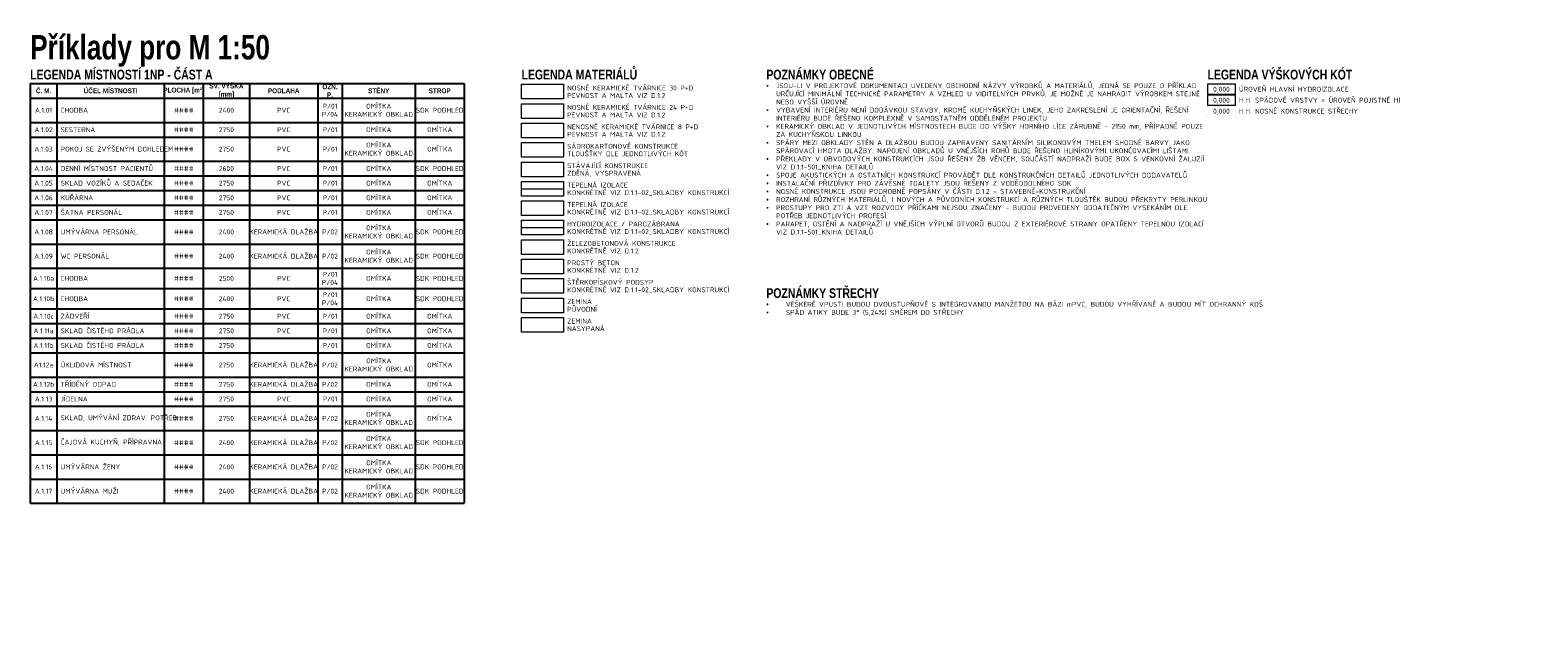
# Model space of a CAD drawing. Header units: millimetres. Extents: x -385852 to 693036, y -525006 to 444206.
# Tile 1 of 156: x -385852 to -354927, y 161918 to 174292. Entities that reach past the tile are written whole.
import ezdxf
from ezdxf.enums import TextEntityAlignment as Align

# ---------------------------------------------------------------- set-up
doc = ezdxf.new("R2010")
doc.units = ezdxf.units.MM
doc.linetypes.add('DASHED', pattern=[19.05, 12.7, -6.35])
doc.linetypes.add('DOT', pattern=[6.35, 0, -6.35])
for name, color, linetype, lineweight in [('A99_N_kce-pod', 7, 'DASHED', 20), ('A99_N_kce-rez-sil', 6, 'Continuous', 18), ('A99_N_koty-50-vysk', 160, 'Continuous', 9), ('A99_N_leg-ram', 7, 'Continuous', 9), ('A99_N_leg-text', 7, 'Continuous', 9), ('A99_N_sraf-TI', 252, 'IZOLACE', 9)]:
    doc.layers.add(name, color=color, linetype=linetype, lineweight=lineweight)
doc.styles.add('A99_kota', font='isocpeur.ttf', dxfattribs={"height": 2})
doc.styles.add('A99_nadpis', font='impact.ttf')
doc.styles.add('A99_popis', font='isocpeur.ttf')
doc.linetypes.add('IZOLACE', pattern='A,0.00254,-2.54,[134,ltypeshp.shx,S=2.54,R=0,X=-2.54,Y=0],-5.08,[134,ltypeshp.shx,S=2.54,R=180,X=2.54,Y=0],-2.54', length=10.16254)

# ---------------------------------------------------------------- blocks, each defined once
blk = doc.blocks.new('*T106')
at = {"layer": 'A99_N_leg-ram', "color": 0, "linetype": 'ByBlock', "lineweight": -2, "ltscale": 0.5, "transparency": 16777216}
for p, q in [((0, 0), (8900, 0)), ((0, 0), (0, -8604)), ((550, 0), (550, -8604)), ((2750, 0), (2750, -8604)), ((3550, 0), (3550, -8604)), ((4500, 0), (4500, -8604)), ((5900, 0), (5900, -8604)), ((6400, 0), (6400, -8604)), ((7900, 0), (7900, -8604)), ((8900, 0), (8900, -8604)), ((0, -300), (8900, -300)), ((0, -797), (8900, -797)), ((0, -1097), (8900, -1097)), ((0, -1593), (8900, -1593)), ((0, -1893), (8900, -1893)), ((0, -2193), (8900, -2193)), ((0, -2493), (8900, -2493)), ((0, -2793), (8900, -2793)), ((0, -3290), (8900, -3290)), ((0, -3787), (8900, -3787)), ((0, -4204), (8900, -4204)), ((0, -4620), (8900, -4620)), ((0, -4920), (8900, -4920)), ((0, -5220), (8900, -5220)), ((0, -5520), (8900, -5520)), ((0, -6017), (8900, -6017)), ((0, -6317), (8900, -6317)), ((0, -6617), (8900, -6617)), ((0, -7114), (8900, -7114)), ((0, -7611), (8900, -7611)), ((0, -8107), (8900, -8107)), ((0, -8604), (8900, -8604))]:
    blk.add_line(p, q, dxfattribs=at)
at = {"layer": 'A99_N_leg-ram', "color": 0, "ltscale": 0.5, "transparency": 16777216, "char_height": 100}
for s, insert, width, attachment_point, style in [('SV. VÝŠKA [mm]', (4025, -150), 800, 5, 'A99_nadpis'), ('Č. M.', (275, -150), 400, 5, 'A99_nadpis'), ('ÚČEL MÍSTNOSTI', (1650, -150), 2050, 5, 'A99_nadpis'), ('PLOCHA [m²]', (3150, -150), 650, 5, 'A99_nadpis'), ('PODLAHA', (5200, -150), 1250, 5, 'A99_nadpis'), ('OZN. P.', (6150, -150), 350, 5, 'A99_nadpis'), ('STĚNY', (7150, -150), 1350, 5, 'A99_nadpis'), ('STROP', (8400, -150), 850, 5, 'A99_nadpis'), ('A.1.01', (275, -548), 400, 5, 'A99_popis'), ('CHODBA', (625, -548), 2050, 4, 'A99_popis'), ('####', (3150, -548), 650, 5, 'A99_popis'), ('2400', (4025, -548), 800, 5, 'A99_popis'), ('PVC', (5200, -548), 1250, 5, 'A99_popis'), ('P/01\\PP/04', (6150, -548), 350, 5, 'A99_popis'), ('OMÍTKA\\PKERAMICKÝ OBKLAD', (7150, -548), 1350, 5, 'A99_popis'), ('SDK PODHLED', (8400, -548), 850, 5, 'A99_popis'), ('A.1.02', (275, -947), 400, 5, 'A99_popis'), ('SESTERNA', (625, -947), 2050, 4, 'A99_popis'), ('####', (3150, -947), 650, 5, 'A99_popis'), ('2750', (4025, -947), 800, 5, 'A99_popis'), ('PVC', (5200, -947), 1250, 5, 'A99_popis'), ('P/01', (6150, -947), 350, 5, 'A99_popis'), ('OMÍTKA', (7150, -947), 1350, 5, 'A99_popis'), ('OMÍTKA', (8400, -947), 850, 5, 'A99_popis'), ('POKOJ SE ZVÝŠENÝM DOHLEDEM', (625, -1345), 2050, 4, 'A99_popis'), ('OMÍTKA\\PKERAMICKÝ OBKLAD', (7150, -1345), 1350, 5, 'A99_popis'), ('A.1.03', (275, -1345), 400, 5, 'A99_popis'), ('####', (3150, -1345), 650, 5, 'A99_popis'), ('2750', (4025, -1345), 800, 5, 'A99_popis'), ('PVC', (5200, -1345), 1250, 5, 'A99_popis'), ('P/01', (6150, -1345), 350, 5, 'A99_popis'), ('OMÍTKA', (8400, -1345), 850, 5, 'A99_popis'), ('A.1.04', (275, -1743), 400, 5, 'A99_popis'), ('DENNÍ MÍSTNOST PACIENTŮ', (625, -1743), 2050, 4, 'A99_popis'), ('####', (3150, -1743), 650, 5, 'A99_popis'), ('2600', (4025, -1743), 800, 5, 'A99_popis'), ('PVC', (5200, -1743), 1250, 5, 'A99_popis'), ('P/01', (6150, -1743), 350, 5, 'A99_popis'), ('OMÍTKA', (7150, -1743), 1350, 5, 'A99_popis'), ('SDK PODHLED', (8400, -1743), 850, 5, 'A99_popis'), ('A.1.05', (275, -2043), 400, 5, 'A99_popis'), ('SKLAD VOZÍKŮ A SEDAČEK', (625, -2043), 2050, 4, 'A99_popis'), ('####', (3150, -2043), 650, 5, 'A99_popis'), ('2750', (4025, -2043), 800, 5, 'A99_popis'), ('PVC', (5200, -2043), 1250, 5, 'A99_popis'), ('P/01', (6150, -2043), 350, 5, 'A99_popis'), ('OMÍTKA', (7150, -2043), 1350, 5, 'A99_popis'), ('OMÍTKA', (8400, -2043), 850, 5, 'A99_popis'), ('A.1.06', (275, -2343), 400, 5, 'A99_popis'), ('KUŘÁRNA', (625, -2343), 2050, 4, 'A99_popis'), ('####', (3150, -2343), 650, 5, 'A99_popis'), ('2750', (4025, -2343), 800, 5, 'A99_popis'), ('PVC', (5200, -2343), 1250, 5, 'A99_popis'), ('P/01', (6150, -2343), 350, 5, 'A99_popis'), ('OMÍTKA', (7150, -2343), 1350, 5, 'A99_popis'), ('OMÍTKA', (8400, -2343), 850, 5, 'A99_popis'), ('A.1.07', (275, -2643), 400, 5, 'A99_popis'), ('ŠATNA PERSONÁL', (625, -2643), 2050, 4, 'A99_popis'), ('####', (3150, -2643), 650, 5, 'A99_popis'), ('2750', (4025, -2643), 800, 5, 'A99_popis'), ('PVC', (5200, -2643), 1250, 5, 'A99_popis'), ('P/01', (6150, -2643), 350, 5, 'A99_popis'), ('OMÍTKA', (7150, -2643), 1350, 5, 'A99_popis'), ('OMÍTKA', (8400, -2643), 850, 5, 'A99_popis'), ('A.1.08', (275, -3042), 400, 5, 'A99_popis'), ('UMÝVÁRNA PERSONÁL', (625, -3042), 2050, 4, 'A99_popis'), ('####', (3150, -3042), 650, 5, 'A99_popis'), ('2400', (4025, -3042), 800, 5, 'A99_popis'), ('KERAMICKÁ DLAŽBA', (5200, -3042), 1250, 5, 'A99_popis'), ('P/02', (6150, -3042), 350, 5, 'A99_popis'), ('OMÍTKA\\PKERAMICKÝ OBKLAD', (7150, -3042), 1350, 5, 'A99_popis'), ('SDK PODHLED', (8400, -3042), 850, 5, 'A99_popis'), ('KERAMICKÁ DLAŽBA', (5200, -3539), 1250, 5, 'A99_popis'), ('OMÍTKA\\PKERAMICKÝ OBKLAD', (7150, -3539), 1350, 5, 'A99_popis'), ('SDK PODHLED', (8400, -3539), 850, 5, 'A99_popis'), ('A.1.09', (275, -3539), 400, 5, 'A99_popis'), ('WC PERSONÁL', (625, -3539), 2050, 4, 'A99_popis'), ('####', (3150, -3539), 650, 5, 'A99_popis'), ('2400', (4025, -3539), 800, 5, 'A99_popis'), ('P/02', (6150, -3539), 350, 5, 'A99_popis'), ('A.1.10a', (275, -3995), 400, 5, 'A99_popis'), ('CHODBA', (625, -3995), 2050, 4, 'A99_popis'), ('####', (3150, -3995), 650, 5, 'A99_popis'), ('2500', (4025, -3995), 800, 5, 'A99_popis'), ('PVC', (5200, -3995), 1250, 5, 'A99_popis'), ('P/01\\PP/04', (6150, -3995), 350, 5, 'A99_popis'), ('OMÍTKA', (7150, -3995), 1350, 5, 'A99_popis'), ('SDK PODHLED', (8400, -3995), 850, 5, 'A99_popis'), ('P/01\\PP/04', (6150, -4412), 350, 5, 'A99_popis'), ('OMÍTKA', (7150, -4412), 1350, 5, 'A99_popis'), ('SDK PODHLED', (8400, -4412), 850, 5, 'A99_popis'), ('A.1.10b', (275, -4412), 400, 5, 'A99_popis'), ('CHODBA', (625, -4412), 2050, 4, 'A99_popis'), ('####', (3150, -4412), 650, 5, 'A99_popis'), ('2400', (4025, -4412), 800, 5, 'A99_popis'), ('PVC', (5200, -4412), 1250, 5, 'A99_popis'), ('A.1.10c', (275, -4770), 400, 5, 'A99_popis'), ('ZÁDVEŘÍ', (625, -4770), 2050, 4, 'A99_popis'), ('####', (3150, -4770), 650, 5, 'A99_popis'), ('2750', (4025, -4770), 800, 5, 'A99_popis'), ('PVC', (5200, -4770), 1250, 5, 'A99_popis'), ('P/01', (6150, -4770), 350, 5, 'A99_popis'), ('OMÍTKA', (7150, -4770), 1350, 5, 'A99_popis'), ('OMÍTKA', (8400, -4770), 850, 5, 'A99_popis'), ('A.1.11a', (275, -5070), 400, 5, 'A99_popis'), ('SKLAD ČISTÉHO PRÁDLA', (625, -5070), 2050, 4, 'A99_popis'), ('####', (3150, -5070), 650, 5, 'A99_popis'), ('2750', (4025, -5070), 800, 5, 'A99_popis'), ('PVC', (5200, -5070), 1250, 5, 'A99_popis'), ('P/01', (6150, -5070), 350, 5, 'A99_popis'), ('OMÍTKA', (7150, -5070), 1350, 5, 'A99_popis'), ('OMÍTKA', (8400, -5070), 850, 5, 'A99_popis'), ('A.1.11b', (275, -5370), 400, 5, 'A99_popis'), ('SKLAD ČISTÉHO PRÁDLA', (625, -5370), 2050, 4, 'A99_popis'), ('####', (3150, -5370), 650, 5, 'A99_popis'), ('2750', (4025, -5370), 800, 5, 'A99_popis'), ('P/01', (6150, -5370), 350, 5, 'A99_popis'), ('OMÍTKA', (7150, -5370), 1350, 5, 'A99_popis'), ('OMÍTKA', (8400, -5370), 850, 5, 'A99_popis'), ('A1.12a', (275, -5769), 400, 5, 'A99_popis'), ('ÚKLIDOVÁ MÍSTNOST', (625, -5769), 2050, 4, 'A99_popis'), ('####', (3150, -5769), 650, 5, 'A99_popis'), ('2750', (4025, -5769), 800, 5, 'A99_popis'), ('KERAMICKÁ DLAŽBA', (5200, -5769), 1250, 5, 'A99_popis'), ('P/02', (6150, -5769), 350, 5, 'A99_popis'), ('OMÍTKA\\PKERAMICKÝ OBKLAD', (7150, -5769), 1350, 5, 'A99_popis'), ('OMÍTKA', (8400, -5769), 850, 5, 'A99_popis'), ('A.1.12b', (275, -6167), 400, 5, 'A99_popis'), ('TŘÍDĚNÝ ODPAD', (625, -6167), 2050, 4, 'A99_popis'), ('####', (3150, -6167), 650, 5, 'A99_popis'), ('2750', (4025, -6167), 800, 5, 'A99_popis'), ('KERAMICKÁ DLAŽBA', (5200, -6167), 1250, 5, 'A99_popis'), ('P/02', (6150, -6167), 350, 5, 'A99_popis'), ('OMÍTKA', (7150, -6167), 1350, 5, 'A99_popis'), ('OMÍTKA', (8400, -6167), 850, 5, 'A99_popis'), ('A.1.13', (275, -6467), 400, 5, 'A99_popis'), ('JÍDELNA', (625, -6467), 2050, 4, 'A99_popis'), ('####', (3150, -6467), 650, 5, 'A99_popis'), ('2750', (4025, -6467), 800, 5, 'A99_popis'), ('PVC', (5200, -6467), 1250, 5, 'A99_popis'), ('P/01', (6150, -6467), 350, 5, 'A99_popis'), ('OMÍTKA', (7150, -6467), 1350, 5, 'A99_popis'), ('OMÍTKA', (8400, -6467), 850, 5, 'A99_popis'), ('A.1.14', (275, -6865), 400, 5, 'A99_popis'), ('SKLAD, UMÝVÁNÍ ZDRAV. POTŘEB', (625, -6865), 2050, 4, 'A99_popis'), ('####', (3150, -6865), 650, 5, 'A99_popis'), ('2750', (4025, -6865), 800, 5, 'A99_popis'), ('KERAMICKÁ DLAŽBA', (5200, -6865), 1250, 5, 'A99_popis'), ('P/02', (6150, -6865), 350, 5, 'A99_popis'), ('OMÍTKA\\PKERAMICKÝ OBKLAD', (7150, -6865), 1350, 5, 'A99_popis'), ('OMÍTKA', (8400, -6865), 850, 5, 'A99_popis'), ('A.1.15', (275, -7362), 400, 5, 'A99_popis'), ('ČAJOVÁ KUCHYŇ, PŘÍPRAVNA', (625, -7362), 2050, 4, 'A99_popis'), ('####', (3150, -7362), 650, 5, 'A99_popis'), ('2400', (4025, -7362), 800, 5, 'A99_popis'), ('KERAMICKÁ DLAŽBA', (5200, -7362), 1250, 5, 'A99_popis'), ('P/02', (6150, -7362), 350, 5, 'A99_popis'), ('OMÍTKA\\PKERAMICKÝ OBKLAD', (7150, -7362), 1350, 5, 'A99_popis'), ('SDK PODHLED', (8400, -7362), 850, 5, 'A99_popis'), ('KERAMICKÁ DLAŽBA', (5200, -7859), 1250, 5, 'A99_popis'), ('OMÍTKA\\PKERAMICKÝ OBKLAD', (7150, -7859), 1350, 5, 'A99_popis'), ('SDK PODHLED', (8400, -7859), 850, 5, 'A99_popis'), ('A.1.16', (275, -7859), 400, 5, 'A99_popis'), ('UMÝVÁRNA ŽENY', (625, -7859), 2050, 4, 'A99_popis'), ('####', (3150, -7859), 650, 5, 'A99_popis'), ('2400', (4025, -7859), 800, 5, 'A99_popis'), ('P/02', (6150, -7859), 350, 5, 'A99_popis'), ('A.1.17', (275, -8356), 400, 5, 'A99_popis'), ('UMÝVÁRNA MUŽI', (625, -8356), 2050, 4, 'A99_popis'), ('####', (3150, -8356), 650, 5, 'A99_popis'), ('2400', (4025, -8356), 800, 5, 'A99_popis'), ('KERAMICKÁ DLAŽBA', (5200, -8356), 1250, 5, 'A99_popis'), ('P/02', (6150, -8356), 350, 5, 'A99_popis'), ('OMÍTKA\\PKERAMICKÝ OBKLAD', (7150, -8356), 1350, 5, 'A99_popis'), ('SDK PODHLED', (8400, -8356), 850, 5, 'A99_popis')]:
    blk.add_mtext(s, dxfattribs=dict(at, insert=insert, width=width, attachment_point=attachment_point, style=style))
blk = doc.blocks.new('*U61')
at = {"color": 0, "linetype": 'ByBlock'}
blk.add_lwpolyline([(0, -4), (11.4, -4), (11.4, 0), (0, 0)], close=True, dxfattribs=at)
at = {"color": 0, "linetype": 'ByBlock', "style": 'A99_kota'}
for tag, p in [('VYSKA_POPIS1', (5.7, -6.04)), ('VYSKA', (5.7, -2.24)), ('VYSKA_POPIS2', (5.9, -9.54)), ('VYSKA_POPIS3', (5.9, -13.04))]:
    blk.add_attdef(tag, text='', height=2, dxfattribs=at).set_placement(p, align=Align.MIDDLE)

msp = doc.modelspace()

# ---------------------------------------------------------------- linework, layer by layer
at = {"layer": 'A99_N_kce-pod', "const_width": 30}
msp.add_lwpolyline([(-375772.268, 170244.5128), (-374914.246, 170244.5128)], dxfattribs=at)
at = {"layer": 'A99_N_kce-rez-sil'}
for points in [[(-375772.268, 173182.3248), (-374914.246, 173182.3248), (-374914.246, 172882.3248), (-375772.268, 172882.3248)], [(-375772.268, 172784.066), (-374914.246, 172784.066), (-374914.246, 172484.066), (-375772.268, 172484.066)], [(-375772.268, 172385.8071), (-374914.246, 172385.8071), (-374914.246, 172085.8071), (-375772.268, 172085.8071)], [(-375772.268, 171987.5482), (-374914.246, 171987.5482), (-374914.246, 171687.5482), (-375772.268, 171687.5482)], [(-375772.268, 171589.2894), (-374914.246, 171589.2894), (-374914.246, 171289.2894), (-375772.268, 171289.2894)], [(-375772.268, 171191.0305), (-374914.246, 171191.0305), (-374914.246, 170891.0305), (-375772.268, 170891.0305)], [(-375772.268, 170792.7716), (-374914.246, 170792.7716), (-374914.246, 170492.7716), (-375772.268, 170492.7716)], [(-375772.268, 170394.5128), (-374914.246, 170394.5128), (-374914.246, 170094.5128), (-375772.268, 170094.5128)], [(-375772.268, 169996.2539), (-374914.246, 169996.2539), (-374914.246, 169696.2539), (-375772.268, 169696.2539)], [(-375772.268, 169597.995), (-374914.246, 169597.995), (-374914.246, 169297.995), (-375772.268, 169297.995)], [(-375772.268, 169199.7362), (-374914.246, 169199.7362), (-374914.246, 168899.7362), (-375772.268, 168899.7362)], [(-375772.268, 168801.4773), (-374914.246, 168801.4773), (-374914.246, 168501.4773), (-375772.268, 168501.4773)], [(-375772.268, 168403.2184), (-374914.246, 168403.2184), (-374914.246, 168103.2184), (-375772.268, 168103.2184)]]:
    msp.add_lwpolyline(points, close=True, dxfattribs=at)
at = {"layer": 'A99_N_sraf-TI', "ltscale": 0.7}
msp.add_lwpolyline([(-375772.268, 171041.0305), (-374914.246, 171041.0305)], dxfattribs=at)

# ---------------------------------------------------------------- block references
msp.add_blockref('*T106', (-385852.1786, 173199.0152))
at = {"layer": 'A99_N_koty-50-vysk', "xscale": 50, "yscale": 50, "zscale": 50}
msp.add_blockref('*U61', (-361701.536, 173182.3248), dxfattribs=at).add_auto_attribs({'VYSKA': '0,000'})
at = {"layer": 'A99_N_koty-50-vysk', "linetype": 'DASHED', "xscale": 50, "yscale": 50, "zscale": 50}
msp.add_blockref('*U61', (-361701.536, 172957.3248), dxfattribs=at).add_auto_attribs({'VYSKA': '0,000'})
at = {"layer": 'A99_N_koty-50-vysk', "linetype": 'DOT', "xscale": 50, "yscale": 50, "zscale": 50}
msp.add_blockref('*U61', (-361701.536, 172732.3248), dxfattribs=at).add_auto_attribs({'VYSKA': '0,000'})

# ---------------------------------------------------------------- texts
at = {"layer": 'A99_N_leg-text', "style": 'A99_nadpis'}
for s, height, p in [('Příklady pro M 1:50', 500, (-385852.1786, 173691.9106)), ('LEGENDA MÍSTNOSTÍ 1NP - ČÁST A', 200, (-385852.1786, 173282.3248)), ('LEGENDA MATERIÁLŮ', 200, (-375772.268, 173282.3248)), ('POZNÁMKY OBECNÉ', 200, (-370751.7111, 173282.3248)), ('LEGENDA VÝŠKOVÝCH KÓT', 200, (-361701.536, 173282.3248)), ('POZNÁMKY STŘECHY', 200, (-370751.7111, 168802.2129))]:
    msp.add_text(s, height=height, dxfattribs=at).set_placement(p)
at = {"layer": 'A99_N_leg-text', "style": 'A99_popis'}
for s, p in [('NOSNÉ KERAMICKÉ TVÁRNICE 30 P+D', (-374837.5015, 173107.0573)), ('PEVNOST A MALTA VIZ D.1.2', (-374837.5015, 172952.704)), ('ÚROVEŇ HLAVNÍ HYDROIZOLACE', (-361056.4067, 173082.3248)), ('H.H. SPÁDOVÉ VRSTVY = ÚROVEŇ POJISTNÉ HI', (-361056.4067, 172857.3248)), ('NOSNÉ KERAMICKÉ TVÁRNICE 24 P+D', (-374837.5015, 172708.7984)), ('PEVNOST A MALTA VIZ D.1.2', (-374837.5015, 172554.4451)), ('H.H. NOSNÉ KONSTRUKCE STŘECHY', (-361056.4067, 172632.3248)), ('NENOSNÉ KERAMICKÉ TVÁRNICE 8 P+D', (-374837.5015, 172310.5396)), ('SÁDROKARTONOVÉ KONSTRUKCE', (-374837.5015, 171912.2807)), ('PEVNOST A MALTA VIZ D.1.2', (-374837.5015, 172156.1862)), ('TLOUŠŤKY DLE JEDNOTLIVÝCH KÓT', (-374837.5015, 171757.9274)), ('STÁVAJÍCÍ KONSTRUKCE', (-374837.5015, 171514.0218)), ('ZDĚNÁ, VYSPRAVENÁ', (-374837.5015, 171359.6685)), ('TEPELNÁ IZOLACE', (-374837.5015, 171115.763)), ('KONKRÉTNĚ VIZ D.1.1-02_SKLADBY KONSTRUKCÍ', (-374837.5015, 170961.4096)), ('TEPELNÁ IZOLACE', (-374837.5015, 170717.5041)), ('KONKRÉTNĚ VIZ D.1.1-02_SKLADBY KONSTRUKCÍ', (-374837.5015, 170563.1508)), ('HYDROIZOLACE / PAROZÁBRANA', (-374837.5015, 170319.2452)), ('KONKRÉTNĚ VIZ D.1.1-02_SKLADBY KONSTRUKCÍ', (-374837.5015, 170164.8919)), ('ŽELEZOBETONOVÁ KONSTRUKCE', (-374837.5015, 169920.9863)), ('KONKRÉTNĚ VIZ D.1.2', (-374837.5015, 169766.633)), ('PROSTÝ BETON', (-374837.5015, 169522.7275)), ('ŠTĚRKOPÍSKOVÝ PODSYP', (-374837.5015, 169124.4686)), ('KONKRÉTNĚ VIZ D.1.2', (-374837.5015, 169368.3741)), ('KONKRÉTNĚ VIZ D.1.1-02_SKLADBY KONSTRUKCÍ', (-374837.5015, 168970.1153)), ('ZEMINA', (-374837.5015, 168726.2097)), ('PŮVODNÍ', (-374837.5015, 168571.8564)), ('ZEMINA', (-374837.5015, 168327.9509)), ('NASYPANÁ', (-374837.5015, 168173.5975))]:
    msp.add_text(s, height=100, dxfattribs=at).set_placement(p, align=Align.MIDDLE_LEFT)
at = {"layer": 'A99_N_leg-text', "char_height": 100, "attachment_point": 1, "style": 'A99_popis'}
for s, width, insert in [('\\pi-200,l200,t200,300;{\\fSymbol|b0|i0|c2|p18;·^I}JSOU-LI V PROJEKTOVÉ DOKUMENTACI UVEDENY OBCHODNÍ NÁZVY VÝROBKŮ A MATERIÁLŮ, JEDNÁ SE POUZE O PŘÍKLAD URČUJÍCÍ MINIMÁLNÍ TECHNICKÉ PARAMETRY A VZHLED U VIDITELNÝCH PRVKŮ. JE MOŽNÉ JE NAHRADIT VÝROBKEM STEJNÉ NEBO VYŠŠÍ ÚROVNĚ\\P{\\fSymbol|b0|i0|c2|p18;·^I}VYBAVENÍ INTERIÉRU NENÍ DODÁVKOU STAVBY, KROMĚ KUCHYŇSKÝCH LINEK, JEHO ZAKRESLENÍ JE ORIENTAČNÍ, ŘEŠENÍ INTERIÉRU BUDE ŘEŠENO KOMPLEXNĚ V SAMOSTATNÉM ODDĚLENÉM PROJEKTU\\P{\\fSymbol|b0|i0|c2|p18;·^I}KERAMICKÝ OBKLAD V JEDNOTLIVÝCH MÍSTNOSTECH BUDE DO VÝŠKY HORNÍHO LÍCE ZÁRUBNĚ - 2150 mm, PŘÍPADNĚ POUZE ZA KUCHYŇSKOU LINKOU\\P{\\fSymbol|b0|i0|c2|p18;·^I}SPÁRY MEZI OBKLADY STĚN A DLAŽBOU BUDOU ZAPRAVENY SANITÁRNÍM SILIKONOVÝM TMELEM SHODNÉ BARVY JAKO SPÁROVACÍ HMOTA DLAŽBY. NAPOJENÍ OBKLADŮ U VNĚJŠÍCH ROHŮ BUDE ŘEŠENO HLINÍKOVÝMI UKONČOVACÍMI LIŠTAMI.\\P{\\fSymbol|b0|i0|c2|p18;·^I}PŘEKLADY V OBVODOVÝCH KONSTRUKCÍCH JSOU ŘEŠENY ŽB VĚNCEM, SOUČÁSTÍ NADPRAŽÍ BUDE BOX S VENKOVNÍ ŽALUZIÍ VIZ D.1.1-501_KNIHA DETAILŮ\\P{\\fSymbol|b0|i0|c2|p18;·^I}SPOJE AKUSTICKÝCH A OSTATNÍCH KONSTRUKCÍ PROVÁDĚT DLE KONSTRUKČNÍCH DETAILŮ JEDNOTLIVÝCH DODAVATELŮ \\P{\\fSymbol|b0|i0|c2|p18;·^I}INSTALAČNÍ PŘIZDÍVKY PRO ZÁVĚSNÉ TOALETY JSOU ŘEŠENY Z VODĚODOLNÉHO SDK\\P{\\fSymbol|b0|i0|c2|p18;·^I}NOSNÉ KONSTRUKCE JSOU PODROBNĚ POPSÁNY V ČÁSTI D.1.2 - STAVEBNĚ-KONSTRUKČNÍ\\P{\\fSymbol|b0|i0|c2|p18;·^I}ROZHRANÍ RŮZNÝCH MATERIÁLŮ, I NOVÝCH A PŮVODNÍCH KONSTRUKCÍ A RŮZNÝCH TLOUŠTĚK BUDOU PŘEKRYTY PERLINKOU\\P{\\fSymbol|b0|i0|c2|p18;·^I}PROSTUPY PRO ZTI A VZT ROZVODY PŘÍČKAMI NEJSOU ZNAČENY - BUDOU PROVEDENY DODATEČNÝM VYSEKÁNÍM DLE POTŘEB JEDNOTLIVÝCH PROFESÍ\\P{\\fSymbol|b0|i0|c2|p18;·^I}PARAPET, OSTĚNÍ A NADPRAŽÍ U VNĚJŠÍCH VÝPLNÍ OTVORŮ BUDOU Z EXTERIÉROVÉ STRANY OPATŘENY TEPELNOU IZOLACÍ VIZ D.1.1-501_KNIHA DETAILŮ', 8273.156262, (-370751.7111, 173203.6403)), ('\\pi-400,l400,t400,600;{\\fSymbol|b0|i0|c2|p18;·^I}VEŠKERÉ VPUSTI BUDOU DVOUSTUPŇOVÉ S INTEGROVANOU MANŽETOU NA BÁZI mPVC, BUDOU VYHŘÍVANÉ A BUDOU MÍT OCHRANNÝ KOŠ\\P{\\fSymbol|b0|i0|c2|p18;·^I}SPÁD ATIKY BUDE 3° (5,24%) SMĚREM DO STŘECHY', 10350.256673, (-370751.7111, 168723.5284))]:
    msp.add_mtext_dynamic_manual_height_columns(s, width=width, gutter_width=1000, heights=[11746.9069], dxfattribs=dict(at, insert=insert))

doc.saveas('drawing.dxf')
